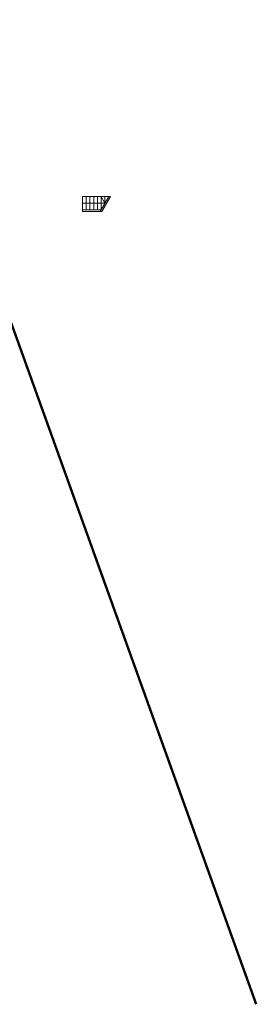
# Model space of a CAD drawing. Extents: x 33706 to 249013, y -74890 to 17912.
# Tile 44 of 175: x 102671 to 104249, y -35334 to -28779. Entities that reach past the tile are written whole.
import ezdxf

# ---------------------------------------------------------------- set-up
doc = ezdxf.new("R2010")
doc.units = 0
doc.header["$MEASUREMENT"] = 0
doc.layers.add('_konstrukcja', color=96, linetype='Continuous', lineweight=20)
doc.layers.add('inst-gaz-rury', color=50, linetype='Continuous', lineweight=50)

msp = doc.modelspace()

# ---------------------------------------------------------------- linework, layer by layer
at = {"layer": '_konstrukcja', "ltscale": 50}
for p, q in [((103089.4, -30045.8), (103089.4, -29955.8)), ((103089.4, -29955.8), (103275.7, -29955.8)), ((103114.4, -30045.8), (103114.4, -29955.8)), ((103139.4, -30045.8), (103139.4, -29955.8)), ((103164.4, -30045.8), (103164.4, -29955.8)), ((103189.4, -30045.8), (103189.4, -29955.8)), ((103208.7, -30055.8), (103265.7, -29955.8)), ((103214.4, -30045.8), (103214.4, -29955.8)), ((103239.4, -30000.8), (103214.4, -29955.8)), ((103218.7, -30055.8), (103275.7, -29955.8)), ((103239.4, -30001.9), (103239.4, -29955.8)), ((103089.4, -30000.8), (103239.4, -30000.8)), ((103089.4, -30045.8), (103214.4, -30045.8)), ((103089.4, -30045.8), (103089.4, -30055.8)), ((103089.4, -30055.8), (103218.7, -30055.8))]:
    msp.add_line(p, q, dxfattribs=at)
at = {"layer": 'inst-gaz-rury', "ltscale": 50}
msp.add_line((104248.5, -35334.3), (98250.9, -18712.2), dxfattribs=at)

doc.saveas('drawing.dxf')
